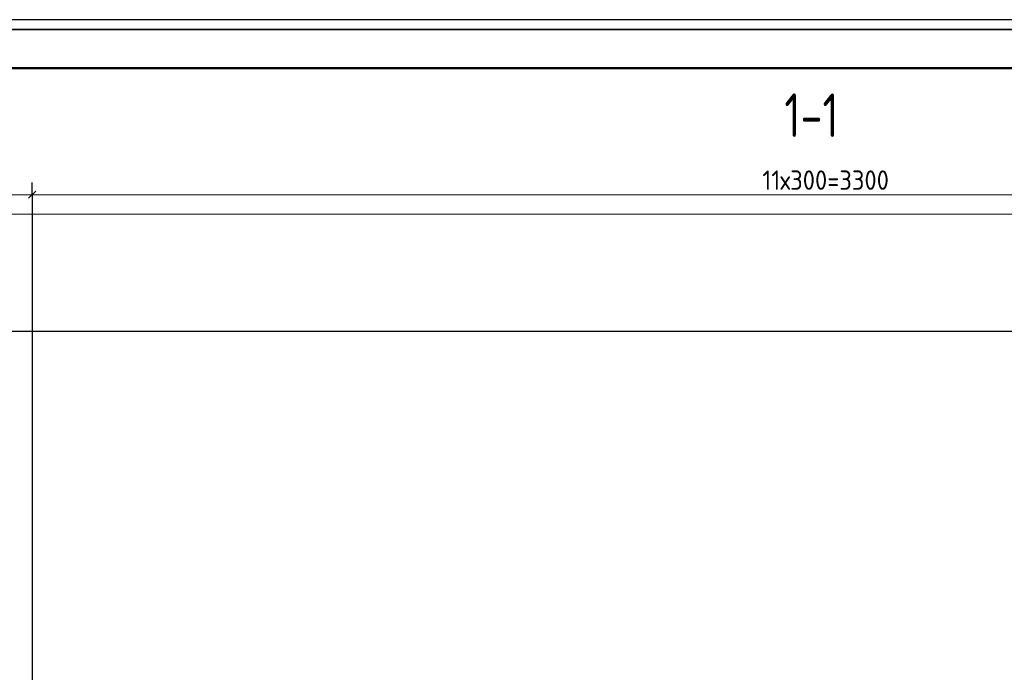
# Model space of a CAD drawing. Header units: millimetres. Extents: x 0 to 21000, y -5 to 14850.
# Tile 11 of 24: x 6420 to 11498, y 11484 to 14850. Entities that reach past the tile are written whole.
import ezdxf

# ---------------------------------------------------------------- set-up
doc = ezdxf.new("R2010")
doc.units = ezdxf.units.MM
for name, color, linetype, lineweight in [('Standard', 7, 'Continuous', 25), ('Заголовок чертежа', 7, 'Continuous', 25), ('Размерная линия_ общее', 7, 'Continuous', 13)]:
    doc.layers.add(name, color=color, linetype=linetype, lineweight=lineweight)
doc.styles.add('ISOCPEUR', font='txt')

msp = doc.modelspace()

# ---------------------------------------------------------------- linework, layer by layer
at = {"layer": 'Standard', "color": 7, "linetype": 'Continuous', "lineweight": 25, "transparency": 33554687}
msp.add_lwpolyline([(0, 0), (21000, 0), (21000, 14850), (0, 14850), (0, 0)], close=True, dxfattribs=at)
at = {"layer": 'Standard', "color": 7, "linetype": 'Continuous', "lineweight": 35, "transparency": 33554687}
msp.add_lwpolyline([(20350, 14800), (274.2, 14800), (274.2, 5887.7), (20350, 5887.7), (20350, 14800)], dxfattribs=at)
at = {"layer": 'Standard', "color": 7, "linetype": 'Continuous', "lineweight": 50, "transparency": 33554687}
msp.add_lwpolyline([(1000, 14600), (20750, 14600), (20750, 250), (1000, 250), (1000, 14600)], close=True, dxfattribs=at)
at = {"layer": 'Standard', "color": 254, "linetype": 'Continuous', "lineweight": 13, "true_color": 0xc4c4ff, "transparency": 33554687}
msp.add_lwpolyline([(1634.2, 7756), (19583.4, 7756), (19583.4, 13847.8), (1634.2, 13847.8), (1634.2, 7756)], dxfattribs=at)
at = {"layer": 'Размерная линия_ общее', "color": 7, "linetype": 'Continuous', "lineweight": 25, "transparency": 33554687}
msp.add_line((6503.9, 13966.3), (6466.4, 13928.8), dxfattribs=at)
at = {"layer": 'Размерная линия_ общее', "color": 253, "linetype": 'Continuous', "lineweight": -3, "true_color": 0xa0a0a0, "transparency": 33554687}
for p, q in [((6485.1, 13947.5), (6485.1, 14010)), ((6485.1, 13947.5), (6485.1, 13885)), ((6485.1, 13947.5), (6485.1, 9168.5)), ((4374.4, 13243.5), (14685.1, 13243.5))]:
    msp.add_line(p, q, dxfattribs=at)
at = {"layer": 'Размерная линия_ общее', "color": 7, "linetype": 'Continuous', "lineweight": 13, "transparency": 33554687}
for p, q in [((6485.1, 13947.5), (2610.1, 13947.5)), ((14735.1, 13947.5), (6485.1, 13947.5))]:
    msp.add_line(p, q, dxfattribs=at)

# ---------------------------------------------------------------- texts
at = {"layer": 'Заголовок чертежа', "color": 7, "linetype": 'Continuous', "lineweight": 50, "transparency": 33554687, "insert": (10363.3, 14244.8), "char_height": 225, "width": 465.498, "attachment_point": 7, "style": 'ISOCPEUR'}
msp.add_mtext('\\W0.74;1-1', dxfattribs=at)
at = {"layer": 'Размерная линия_ общее', "color": 7, "linetype": 'Continuous', "lineweight": 18, "transparency": 33554687, "insert": (10250.1, 13972.5), "char_height": 100, "width": 775.666, "attachment_point": 7, "style": 'ISOCPEUR'}
msp.add_mtext('\\W0.92;11х300=3300', dxfattribs=at)

doc.saveas('drawing.dxf')
